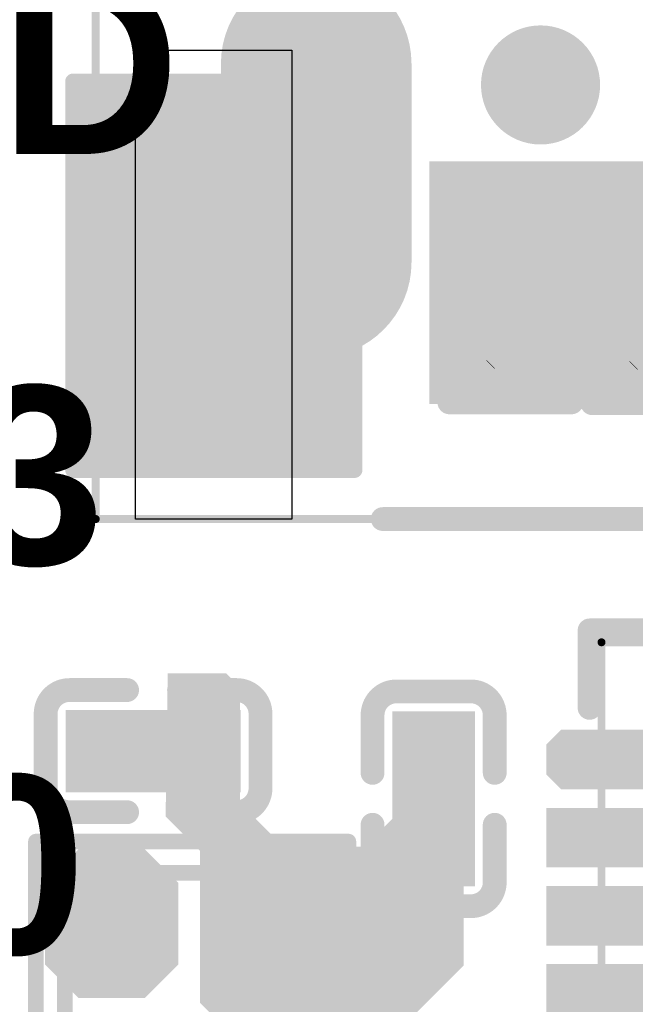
# Model space of a CAD drawing. Header units: inches. Extents: x 0.993 to 1.777, y -0.01 to 0.861.
# Tile 8 of 13: x 1.146 to 1.301, y 0.379 to 0.627. Entities that reach past the tile are written whole.
import ezdxf

# ---------------------------------------------------------------- set-up
doc = ezdxf.new("R2010")
doc.units = ezdxf.units.IN
doc.header["$MEASUREMENT"] = 0
for name, color, linetype in [('Bottom Layer', 5, 'Continuous'), ('Bottom Paste', 16, 'Continuous'), ('Bottom Solder', 6, 'Continuous'), ('GND', 76, 'Continuous'), ('Mechanical 15', 56, 'Continuous'), ('Mechanical 4', 56, 'Continuous'), ('Mechanical 5', 56, 'Continuous'), ('Multi-Layer', 9, 'Continuous'), ('Pad Holes', 156, 'Continuous'), ('Top Layer', 1, 'Continuous'), ('Top Overlay', 2, 'Continuous'), ('Top Paste', 8, 'Continuous'), ('Top Solder', 216, 'Continuous'), ('VCC', 16, 'Continuous')]:
    doc.layers.add(name, color=color, linetype=linetype)
doc.styles.add('Arial_Bold', font='txt', dxfattribs={"height": 0.2})

# ---------------------------------------------------------------- blocks, each defined once
blk = doc.blocks.new('C0201_9')
at = {"layer": 'Mechanical 4'}
blk.add_hatch(color=56, dxfattribs=at).paths.add_polyline_path([(0.01166, 0.00521), (0.01166, -0.0066), (-0.01196, -0.0066), (-0.01196, 0.00521)])
at = {"layer": 'Mechanical 5'}
for points in [[(-0.01196, 0.00521), (-0.01196, -0.0066), (-0.00606, -0.0066), (-0.00606, 0.00521)], [(0.01166, 0.00521), (0.01166, -0.0066), (0.00576, -0.0066), (0.00576, 0.00521)]]:
    blk.add_hatch(color=56, dxfattribs=at).paths.add_polyline_path(points)
at = {"layer": 'Top Layer'}
for points in [[(-0.0182, 0.00569), (-0.00369, 0.00569), (-0.00369, -0.00707), (-0.0182, -0.00707)], [(0.00339, 0.00569), (0.0179, 0.00569), (0.0179, -0.00707), (0.00339, -0.00707)]]:
    blk.add_hatch(color=1, dxfattribs=at).paths.add_polyline_path(points)
at = {"layer": 'Top Paste'}
for points in [[(-0.0182, 0.00569), (-0.00369, 0.00569), (-0.00369, -0.00707), (-0.0182, -0.00707)], [(-0.00334, 0.00474), (-0.00334, -0.00612), (-0.00428, -0.00707), (-0.01725, -0.00707), (-0.0182, -0.00612), (-0.0182, 0.00474), (-0.01725, 0.00569), (-0.00428, 0.00569)], [(0.00304, 0.00474), (0.00304, -0.00612), (0.00398, -0.00707), (0.01695, -0.00707), (0.0179, -0.00612), (0.0179, 0.00474), (0.01695, 0.00569), (0.00398, 0.00569)], [(0.00339, 0.00569), (0.0179, 0.00569), (0.0179, -0.00707), (0.00339, -0.00707)]]:
    blk.add_hatch(color=8, dxfattribs=at).paths.add_polyline_path(points)
at = {"layer": 'Top Solder'}
for points in [[(-0.0222, 0.00969), (0.00031, 0.00969), (0.00031, -0.01107), (-0.0222, -0.01107)], [(-0.00061, 0.00969), (0.0219, 0.00969), (0.0219, -0.01107), (-0.00061, -0.01107)]]:
    blk.add_hatch(color=216, dxfattribs=at).paths.add_polyline_path(points)
at = {"layer": 'Top Overlay'}
for points in [[(-0.0272, 0.00869, 0.006, 0.006, -0.414214), (-0.0212, 0.01469, 0.006, 0.006, 0)], [(-0.00669, 0.01469, 0.006, 0.006, 0), (-0.0212, 0.01469, 0.006, 0.006, 0)], [(0.0209, 0.01469, 0.006, 0.006, 0), (0.00639, 0.01469, 0.006, 0.006, 0)], [(0.0209, 0.01469, 0.006, 0.006, -0.414214), (0.0269, 0.00869, 0.006, 0.006, 0)], [(-0.0272, -0.01007, 0.006, 0.006, 0), (-0.0272, 0.00869, 0.006, 0.006, 0)], [(0.0269, -0.01007, 0.006, 0.006, 0), (0.0269, 0.00869, 0.006, 0.006, 0)], [(-0.0212, -0.01607, 0.006, 0.006, -0.414214), (-0.0272, -0.01007, 0.006, 0.006, 0)], [(0.0269, -0.01007, 0.006, 0.006, -0.414214), (0.0209, -0.01607, 0.006, 0.006, 0)], [(-0.00669, -0.01607, 0.006, 0.006, 0), (-0.0212, -0.01607, 0.006, 0.006, 0)], [(0.0209, -0.01607, 0.006, 0.006, 0), (0.00639, -0.01607, 0.006, 0.006, 0)]]:
    blk.add_lwpolyline(points, format="xyseb", dxfattribs=at)
for points in [[(-0.0227, 0.01469, 0.003, 0.003, 1), (-0.0197, 0.01469, 0.003, 0.003, 1)], [(-0.0227, 0.01469, 0.003, 0.003, 1), (-0.0197, 0.01469, 0.003, 0.003, 1)], [(-0.00819, 0.01469, 0.003, 0.003, 1), (-0.00519, 0.01469, 0.003, 0.003, 1)], [(0.00489, 0.01469, 0.003, 0.003, 1), (0.00789, 0.01469, 0.003, 0.003, 1)], [(0.0194, 0.01469, 0.003, 0.003, 1), (0.0224, 0.01469, 0.003, 0.003, 1)], [(0.0194, 0.01469, 0.003, 0.003, 1), (0.0224, 0.01469, 0.003, 0.003, 1)], [(-0.0287, 0.00869, 0.003, 0.003, 1), (-0.0257, 0.00869, 0.003, 0.003, 1)], [(-0.0287, 0.00869, 0.003, 0.003, 1), (-0.0257, 0.00869, 0.003, 0.003, 1)], [(0.0254, 0.00869, 0.003, 0.003, 1), (0.0284, 0.00869, 0.003, 0.003, 1)], [(0.0254, 0.00869, 0.003, 0.003, 1), (0.0284, 0.00869, 0.003, 0.003, 1)], [(-0.0287, -0.01007, 0.003, 0.003, 1), (-0.0257, -0.01007, 0.003, 0.003, 1)], [(-0.0287, -0.01007, 0.003, 0.003, 1), (-0.0257, -0.01007, 0.003, 0.003, 1)], [(0.0254, -0.01007, 0.003, 0.003, 1), (0.0284, -0.01007, 0.003, 0.003, 1)], [(0.0254, -0.01007, 0.003, 0.003, 1), (0.0284, -0.01007, 0.003, 0.003, 1)], [(-0.0227, -0.01607, 0.003, 0.003, 1), (-0.0197, -0.01607, 0.003, 0.003, 1)], [(-0.0227, -0.01607, 0.003, 0.003, 1), (-0.0197, -0.01607, 0.003, 0.003, 1)], [(-0.00819, -0.01607, 0.003, 0.003, 1), (-0.00519, -0.01607, 0.003, 0.003, 1)], [(0.00489, -0.01607, 0.003, 0.003, 1), (0.00789, -0.01607, 0.003, 0.003, 1)], [(0.0194, -0.01607, 0.003, 0.003, 1), (0.0224, -0.01607, 0.003, 0.003, 1)], [(0.0194, -0.01607, 0.003, 0.003, 1), (0.0224, -0.01607, 0.003, 0.003, 1)]]:
    blk.add_lwpolyline(points, format="xyseb", close=True, dxfattribs=at)
blk = doc.blocks.new('C0201_11')
at = {"layer": 'Mechanical 4'}
blk.add_hatch(color=56, dxfattribs=at).paths.add_polyline_path([(0.01166, 0.00521), (0.01166, -0.0066), (-0.01196, -0.0066), (-0.01196, 0.00521)])
at = {"layer": 'Mechanical 5'}
for points in [[(-0.01196, 0.00521), (-0.01196, -0.0066), (-0.00606, -0.0066), (-0.00606, 0.00521)], [(0.01166, 0.00521), (0.01166, -0.0066), (0.00576, -0.0066), (0.00576, 0.00521)]]:
    blk.add_hatch(color=56, dxfattribs=at).paths.add_polyline_path(points)
at = {"layer": 'Top Layer'}
for points in [[(-0.0182, 0.00569), (-0.00369, 0.00569), (-0.00369, -0.00707), (-0.0182, -0.00707)], [(0.00339, 0.00569), (0.0179, 0.00569), (0.0179, -0.00707), (0.00339, -0.00707)]]:
    blk.add_hatch(color=1, dxfattribs=at).paths.add_polyline_path(points)
at = {"layer": 'Top Paste'}
for points in [[(-0.0182, 0.00569), (-0.00369, 0.00569), (-0.00369, -0.00707), (-0.0182, -0.00707)], [(-0.00334, 0.00474), (-0.00334, -0.00612), (-0.00428, -0.00707), (-0.01725, -0.00707), (-0.0182, -0.00612), (-0.0182, 0.00474), (-0.01725, 0.00569), (-0.00428, 0.00569)], [(0.00304, 0.00474), (0.00304, -0.00612), (0.00398, -0.00707), (0.01695, -0.00707), (0.0179, -0.00612), (0.0179, 0.00474), (0.01695, 0.00569), (0.00398, 0.00569)], [(0.00339, 0.00569), (0.0179, 0.00569), (0.0179, -0.00707), (0.00339, -0.00707)]]:
    blk.add_hatch(color=8, dxfattribs=at).paths.add_polyline_path(points)
at = {"layer": 'Top Solder'}
for points in [[(-0.0222, 0.00969), (0.00031, 0.00969), (0.00031, -0.01107), (-0.0222, -0.01107)], [(-0.00061, 0.00969), (0.0219, 0.00969), (0.0219, -0.01107), (-0.00061, -0.01107)]]:
    blk.add_hatch(color=216, dxfattribs=at).paths.add_polyline_path(points)
at = {"layer": 'Top Overlay'}
for points in [[(-0.0272, 0.00869, 0.006, 0.006, -0.414214), (-0.0212, 0.01469, 0.006, 0.006, 0)], [(-0.0212, 0.01469, 0.006, 0.006, 0), (-0.00669, 0.01469, 0.006, 0.006, 0)], [(0.00639, 0.01469, 0.006, 0.006, 0), (0.0209, 0.01469, 0.006, 0.006, 0)], [(0.0209, 0.01469, 0.006, 0.006, -0.414214), (0.0269, 0.00869, 0.006, 0.006, 0)], [(-0.0272, -0.01007, 0.006, 0.006, 0), (-0.0272, 0.00869, 0.006, 0.006, 0)], [(0.0269, -0.01007, 0.006, 0.006, 0), (0.0269, 0.00869, 0.006, 0.006, 0)], [(-0.0212, -0.01607, 0.006, 0.006, -0.414214), (-0.0272, -0.01007, 0.006, 0.006, 0)], [(0.0269, -0.01007, 0.006, 0.006, -0.414214), (0.0209, -0.01607, 0.006, 0.006, 0)], [(-0.0212, -0.01607, 0.006, 0.006, 0), (-0.00669, -0.01607, 0.006, 0.006, 0)], [(0.00639, -0.01607, 0.006, 0.006, 0), (0.0209, -0.01607, 0.006, 0.006, 0)]]:
    blk.add_lwpolyline(points, format="xyseb", dxfattribs=at)
for points in [[(-0.0227, 0.01469, 0.003, 0.003, 1), (-0.0197, 0.01469, 0.003, 0.003, 1)], [(-0.0227, 0.01469, 0.003, 0.003, 1), (-0.0197, 0.01469, 0.003, 0.003, 1)], [(-0.00819, 0.01469, 0.003, 0.003, 1), (-0.00519, 0.01469, 0.003, 0.003, 1)], [(0.00489, 0.01469, 0.003, 0.003, 1), (0.00789, 0.01469, 0.003, 0.003, 1)], [(0.0194, 0.01469, 0.003, 0.003, 1), (0.0224, 0.01469, 0.003, 0.003, 1)], [(0.0194, 0.01469, 0.003, 0.003, 1), (0.0224, 0.01469, 0.003, 0.003, 1)], [(-0.0287, 0.00869, 0.003, 0.003, 1), (-0.0257, 0.00869, 0.003, 0.003, 1)], [(-0.0287, 0.00869, 0.003, 0.003, 1), (-0.0257, 0.00869, 0.003, 0.003, 1)], [(0.0254, 0.00869, 0.003, 0.003, 1), (0.0284, 0.00869, 0.003, 0.003, 1)], [(0.0254, 0.00869, 0.003, 0.003, 1), (0.0284, 0.00869, 0.003, 0.003, 1)], [(-0.0287, -0.01007, 0.003, 0.003, 1), (-0.0257, -0.01007, 0.003, 0.003, 1)], [(-0.0287, -0.01007, 0.003, 0.003, 1), (-0.0257, -0.01007, 0.003, 0.003, 1)], [(0.0254, -0.01007, 0.003, 0.003, 1), (0.0284, -0.01007, 0.003, 0.003, 1)], [(0.0254, -0.01007, 0.003, 0.003, 1), (0.0284, -0.01007, 0.003, 0.003, 1)], [(-0.0227, -0.01607, 0.003, 0.003, 1), (-0.0197, -0.01607, 0.003, 0.003, 1)], [(-0.0227, -0.01607, 0.003, 0.003, 1), (-0.0197, -0.01607, 0.003, 0.003, 1)], [(-0.00819, -0.01607, 0.003, 0.003, 1), (-0.00519, -0.01607, 0.003, 0.003, 1)], [(0.00489, -0.01607, 0.003, 0.003, 1), (0.00789, -0.01607, 0.003, 0.003, 1)], [(0.0194, -0.01607, 0.003, 0.003, 1), (0.0224, -0.01607, 0.003, 0.003, 1)], [(0.0194, -0.01607, 0.003, 0.003, 1), (0.0224, -0.01607, 0.003, 0.003, 1)]]:
    blk.add_lwpolyline(points, format="xyseb", close=True, dxfattribs=at)
blk = doc.blocks.new('_0201_31')
at = {"layer": 'Mechanical 4'}
blk.add_hatch(color=56, dxfattribs=at).paths.add_polyline_path([(0.01252, 0.00591), (0.01252, -0.0059), (-0.01111, -0.0059), (-0.01111, 0.00591)])
at = {"layer": 'Mechanical 5'}
for points in [[(-0.01111, 0.00591), (-0.01111, -0.0059), (-0.0052, -0.0059), (-0.0052, 0.00591)], [(0.01252, 0.00591), (0.01252, -0.0059), (0.00661, -0.0059), (0.00661, 0.00591)]]:
    blk.add_hatch(color=56, dxfattribs=at).paths.add_polyline_path(points)
at = {"layer": 'Top Layer'}
for points in [[(-0.01477, 0.00638), (-0.00284, 0.00638), (-0.00284, -0.00638), (-0.01477, -0.00638)], [(0.00425, 0.00638), (0.01618, 0.00638), (0.01618, -0.00638), (0.00425, -0.00638)]]:
    blk.add_hatch(color=1, dxfattribs=at).paths.add_polyline_path(points)
at = {"layer": 'Top Paste'}
for points in [[(-0.01477, 0.00638), (-0.00284, 0.00638), (-0.00284, -0.00638), (-0.01477, -0.00638)], [(-0.00248, 0.00543), (-0.00248, -0.00543), (-0.00343, -0.00638), (-0.01383, -0.00638), (-0.01477, -0.00543), (-0.01477, 0.00543), (-0.01383, 0.00638), (-0.00343, 0.00638)], [(0.00389, 0.00543), (0.00389, -0.00543), (0.00484, -0.00638), (0.01524, -0.00638), (0.01618, -0.00543), (0.01618, 0.00543), (0.01524, 0.00638), (0.00484, 0.00638)], [(0.00425, 0.00638), (0.01618, 0.00638), (0.01618, -0.00638), (0.00425, -0.00638)]]:
    blk.add_hatch(color=8, dxfattribs=at).paths.add_polyline_path(points)
at = {"layer": 'Top Solder'}
for points in [[(-0.01877, 0.01038), (0.00116, 0.01038), (0.00116, -0.01038), (-0.01877, -0.01038)], [(0.00025, 0.01038), (0.02018, 0.01038), (0.02018, -0.01038), (0.00025, -0.01038)]]:
    blk.add_hatch(color=216, dxfattribs=at).paths.add_polyline_path(points)
at = {"layer": 'Mechanical 15'}
blk.add_lwpolyline([(0.01465, -0.006, 0.0001, 0.0001, 0), (0.01665, -0.004, 0.0001, 0.0001, 0)], format="xyseb", dxfattribs=at)
for points in [[(0.01662, -0.004, 0.00005, 0.00005, 1), (0.01667, -0.004, 0.00005, 0.00005, 1)], [(0.01462, -0.006, 0.00005, 0.00005, 1), (0.01467, -0.006, 0.00005, 0.00005, 1)]]:
    blk.add_lwpolyline(points, format="xyseb", close=True, dxfattribs=at)
at = {"layer": 'Top Overlay'}
for points in [[(-0.00584, 0.01538, 0.006, 0.006, 0), (-0.02377, 0.01538, 0.006, 0.006, 0)], [(-0.02377, -0.01538, 0.006, 0.006, 0), (-0.02377, 0.01538, 0.006, 0.006, 0)], [(0.02518, 0.01538, 0.006, 0.006, 0), (0.00725, 0.01538, 0.006, 0.006, 0)], [(0.02518, -0.01538, 0.006, 0.006, 0), (0.02518, 0.01538, 0.006, 0.006, 0)], [(-0.00584, -0.01538, 0.006, 0.006, 0), (-0.02377, -0.01538, 0.006, 0.006, 0)], [(0.02518, -0.01538, 0.006, 0.006, 0), (0.00725, -0.01538, 0.006, 0.006, 0)]]:
    blk.add_lwpolyline(points, format="xyseb", dxfattribs=at)
for points in [[(-0.02527, 0.01538, 0.003, 0.003, 1), (-0.02227, 0.01538, 0.003, 0.003, 1)], [(-0.02527, 0.01538, 0.003, 0.003, 1), (-0.02227, 0.01538, 0.003, 0.003, 1)], [(-0.00734, 0.01538, 0.003, 0.003, 1), (-0.00434, 0.01538, 0.003, 0.003, 1)], [(0.00575, 0.01538, 0.003, 0.003, 1), (0.00875, 0.01538, 0.003, 0.003, 1)], [(0.02368, 0.01538, 0.003, 0.003, 1), (0.02668, 0.01538, 0.003, 0.003, 1)], [(0.02368, 0.01538, 0.003, 0.003, 1), (0.02668, 0.01538, 0.003, 0.003, 1)], [(-0.02527, -0.01538, 0.003, 0.003, 1), (-0.02227, -0.01538, 0.003, 0.003, 1)], [(-0.02527, -0.01538, 0.003, 0.003, 1), (-0.02227, -0.01538, 0.003, 0.003, 1)], [(-0.00734, -0.01538, 0.003, 0.003, 1), (-0.00434, -0.01538, 0.003, 0.003, 1)], [(0.00575, -0.01538, 0.003, 0.003, 1), (0.00875, -0.01538, 0.003, 0.003, 1)], [(0.02368, -0.01538, 0.003, 0.003, 1), (0.02668, -0.01538, 0.003, 0.003, 1)], [(0.02368, -0.01538, 0.003, 0.003, 1), (0.02668, -0.01538, 0.003, 0.003, 1)]]:
    blk.add_lwpolyline(points, format="xyseb", close=True, dxfattribs=at)
blk = doc.blocks.new('_0201_33')
at = {"layer": 'Mechanical 4'}
blk.add_hatch(color=56, dxfattribs=at).paths.add_polyline_path([(0.01252, 0.00591), (0.01252, -0.0059), (-0.01111, -0.0059), (-0.01111, 0.00591)])
at = {"layer": 'Mechanical 5'}
for points in [[(-0.01111, 0.00591), (-0.01111, -0.0059), (-0.0052, -0.0059), (-0.0052, 0.00591)], [(0.01252, 0.00591), (0.01252, -0.0059), (0.00661, -0.0059), (0.00661, 0.00591)]]:
    blk.add_hatch(color=56, dxfattribs=at).paths.add_polyline_path(points)
at = {"layer": 'Top Layer'}
for points in [[(-0.01477, 0.00638), (-0.00284, 0.00638), (-0.00284, -0.00638), (-0.01477, -0.00638)], [(0.00425, 0.00638), (0.01618, 0.00638), (0.01618, -0.00638), (0.00425, -0.00638)]]:
    blk.add_hatch(color=1, dxfattribs=at).paths.add_polyline_path(points)
at = {"layer": 'Top Paste'}
for points in [[(-0.01477, 0.00638), (-0.00284, 0.00638), (-0.00284, -0.00638), (-0.01477, -0.00638)], [(-0.00248, 0.00543), (-0.00248, -0.00543), (-0.00343, -0.00638), (-0.01383, -0.00638), (-0.01477, -0.00543), (-0.01477, 0.00543), (-0.01383, 0.00638), (-0.00343, 0.00638)], [(0.00389, 0.00543), (0.00389, -0.00543), (0.00484, -0.00638), (0.01524, -0.00638), (0.01618, -0.00543), (0.01618, 0.00543), (0.01524, 0.00638), (0.00484, 0.00638)], [(0.00425, 0.00638), (0.01618, 0.00638), (0.01618, -0.00638), (0.00425, -0.00638)]]:
    blk.add_hatch(color=8, dxfattribs=at).paths.add_polyline_path(points)
at = {"layer": 'Top Solder'}
for points in [[(-0.01877, 0.01038), (0.00116, 0.01038), (0.00116, -0.01038), (-0.01877, -0.01038)], [(0.00025, 0.01038), (0.02018, 0.01038), (0.02018, -0.01038), (0.00025, -0.01038)]]:
    blk.add_hatch(color=216, dxfattribs=at).paths.add_polyline_path(points)
at = {"layer": 'Mechanical 15'}
blk.add_lwpolyline([(0.01465, -0.006, 0.0001, 0.0001, 0), (0.01665, -0.004, 0.0001, 0.0001, 0)], format="xyseb", dxfattribs=at)
for points in [[(0.01662, -0.004, 0.00005, 0.00005, 1), (0.01667, -0.004, 0.00005, 0.00005, 1)], [(0.01462, -0.006, 0.00005, 0.00005, 1), (0.01467, -0.006, 0.00005, 0.00005, 1)]]:
    blk.add_lwpolyline(points, format="xyseb", close=True, dxfattribs=at)
at = {"layer": 'Top Overlay'}
for points in [[(-0.00584, 0.01538, 0.006, 0.006, 0), (-0.02377, 0.01538, 0.006, 0.006, 0)], [(-0.02377, -0.01538, 0.006, 0.006, 0), (-0.02377, 0.01538, 0.006, 0.006, 0)], [(0.02518, 0.01538, 0.006, 0.006, 0), (0.00725, 0.01538, 0.006, 0.006, 0)], [(0.02518, -0.01538, 0.006, 0.006, 0), (0.02518, 0.01538, 0.006, 0.006, 0)], [(-0.00584, -0.01538, 0.006, 0.006, 0), (-0.02377, -0.01538, 0.006, 0.006, 0)], [(0.02518, -0.01538, 0.006, 0.006, 0), (0.00725, -0.01538, 0.006, 0.006, 0)]]:
    blk.add_lwpolyline(points, format="xyseb", dxfattribs=at)
for points in [[(-0.02527, 0.01538, 0.003, 0.003, 1), (-0.02227, 0.01538, 0.003, 0.003, 1)], [(-0.02527, 0.01538, 0.003, 0.003, 1), (-0.02227, 0.01538, 0.003, 0.003, 1)], [(-0.00734, 0.01538, 0.003, 0.003, 1), (-0.00434, 0.01538, 0.003, 0.003, 1)], [(0.00575, 0.01538, 0.003, 0.003, 1), (0.00875, 0.01538, 0.003, 0.003, 1)], [(0.02368, 0.01538, 0.003, 0.003, 1), (0.02668, 0.01538, 0.003, 0.003, 1)], [(0.02368, 0.01538, 0.003, 0.003, 1), (0.02668, 0.01538, 0.003, 0.003, 1)], [(-0.02527, -0.01538, 0.003, 0.003, 1), (-0.02227, -0.01538, 0.003, 0.003, 1)], [(-0.02527, -0.01538, 0.003, 0.003, 1), (-0.02227, -0.01538, 0.003, 0.003, 1)], [(-0.00734, -0.01538, 0.003, 0.003, 1), (-0.00434, -0.01538, 0.003, 0.003, 1)], [(0.00575, -0.01538, 0.003, 0.003, 1), (0.00875, -0.01538, 0.003, 0.003, 1)], [(0.02368, -0.01538, 0.003, 0.003, 1), (0.02668, -0.01538, 0.003, 0.003, 1)], [(0.02368, -0.01538, 0.003, 0.003, 1), (0.02668, -0.01538, 0.003, 0.003, 1)]]:
    blk.add_lwpolyline(points, format="xyseb", close=True, dxfattribs=at)
blk = doc.blocks.new('TF_SMD_H2_8____38')
at = {"layer": 'Top Layer'}
blk.add_hatch(color=1, dxfattribs=at).paths.add_polyline_path([(-0.16779, 0.01168), (-0.16779, 0.10959), (-0.23866, 0.10959), (-0.23866, 0.01168)])
at = {"layer": 'Top Paste'}
blk.add_hatch(color=8, dxfattribs=at).paths.add_polyline_path([(-0.16779, 0.01168), (-0.16779, 0.10959), (-0.23866, 0.10959), (-0.23866, 0.01168)])
at = {"layer": 'Top Solder'}
blk.add_hatch(color=216, dxfattribs=at).paths.add_polyline_path([(-0.1674, 0.11153), (-0.16703, 0.11142), (-0.16669, 0.11124), (-0.16639, 0.11099), (-0.16615, 0.11069), (-0.16596, 0.11035), (-0.16585, 0.10998), (-0.16581, 0.10959), (-0.16581, 0.01168), (-0.16585, 0.01129), (-0.16596, 0.01092), (-0.16615, 0.01058), (-0.16639, 0.01028), (-0.16669, 0.01003), (-0.16703, 0.00985), (-0.1674, 0.00974), (-0.16779, 0.0097), (-0.23866, 0.0097), (-0.23904, 0.00974), (-0.23941, 0.00985), (-0.23975, 0.01003), (-0.24005, 0.01028), (-0.2403, 0.01058), (-0.24048, 0.01092), (-0.2406, 0.01129), (-0.24063, 0.01168), (-0.24063, 0.10959), (-0.2406, 0.10998), (-0.24048, 0.11035), (-0.2403, 0.11069), (-0.24005, 0.11099), (-0.23975, 0.11124), (-0.23941, 0.11142), (-0.23904, 0.11153), (-0.23866, 0.11157), (-0.16779, 0.11157)])
at = {"layer": 'Mechanical 15'}
for p, q in [((-0.22291, -0.00065), (-0.22291, 0.11746)), ((-0.22291, 0.11746), (-0.18354, 0.11746)), ((-0.18354, 0.11746), (-0.18354, -0.00065)), ((-0.18354, -0.00065), (-0.22291, -0.00065)), ((-0.18354, -0.00065), (-0.18354, -0.00065))]:
    blk.add_line(p, q, dxfattribs=at)
for points in [[(-0.23295, -0.00065, 0.002, 0.002, 0), (-0.23295, 0.18046, 0.002, 0.002, 0)], [(-0.23295, -0.00065, 0.002, 0.002, 0), (0.21627, -0.00065, 0.002, 0.002, 0)]]:
    blk.add_lwpolyline(points, format="xyseb", dxfattribs=at)
blk.add_lwpolyline([(-0.23345, -0.00065, 0.001, 0.001, 1), (-0.23245, -0.00065, 0.001, 0.001, 1)], format="xyseb", close=True, dxfattribs=at)
blk.add_lwpolyline([(-0.23345, -0.00065, 0.001, 0.001, 1), (-0.23245, -0.00065, 0.001, 0.001, 1)], format="xyseb", close=True, dxfattribs=at)
at = {"layer": 'Top Overlay'}
blk.add_lwpolyline([(-0.1607, -0.00065, 0.00598, 0.00598, 0), (0.13319, -0.00065, 0.00598, 0.00598, 0)], format="xyseb", dxfattribs=at)
blk.add_lwpolyline([(-0.16219, -0.00065, 0.00299, 0.00299, 1), (-0.1592, -0.00065, 0.00299, 0.00299, 1)], format="xyseb", close=True, dxfattribs=at)
blk = doc.blocks.new('QFN_32_L5_0_W5_0_P0_50_TL_EP3_7_43')
at = {"layer": 'Mechanical 15'}
for points in [[(-0.08413, 0.06069), (-0.08413, 0.07053), (-0.09594, 0.07053), (-0.09594, 0.06069)], [(-0.08413, 0.041), (-0.08413, 0.05084), (-0.09594, 0.05084), (-0.09594, 0.041)], [(-0.08413, 0.02132), (-0.08413, 0.03116), (-0.09594, 0.03116), (-0.09594, 0.02132)], [(-0.08413, 0.00163), (-0.08413, 0.01147), (-0.09594, 0.01147), (-0.09594, 0.00163)]]:
    blk.add_hatch(color=56, dxfattribs=at).paths.add_polyline_path(points)
at = {"layer": 'Top Layer'}
for points in [[(-0.10785, 0.06836), (-0.10785, 0.06285), (-0.10509, 0.0601), (-0.08501, 0.0601), (-0.08226, 0.06285), (-0.08226, 0.06836), (-0.08501, 0.07112), (-0.10509, 0.07112)], [(-0.10785, 0.04041), (-0.10785, 0.05143), (-0.08226, 0.05143), (-0.08226, 0.04041)], [(-0.10785, 0.02073), (-0.10785, 0.03175), (-0.08226, 0.03175), (-0.08226, 0.02073)], [(-0.10785, 0.00104), (-0.10785, 0.01206), (-0.08226, 0.01206), (-0.08226, 0.00104)]]:
    blk.add_hatch(color=1, dxfattribs=at).paths.add_polyline_path(points)
at = {"layer": 'Top Paste'}
for points in [[(-0.10785, 0.0601), (-0.10785, 0.07112), (-0.08226, 0.07112), (-0.08226, 0.0601)], [(-0.10785, 0.04041), (-0.10785, 0.05143), (-0.08226, 0.05143), (-0.08226, 0.04041)], [(-0.10785, 0.02073), (-0.10785, 0.03175), (-0.08226, 0.03175), (-0.08226, 0.02073)], [(-0.10785, 0.00104), (-0.10785, 0.01206), (-0.08226, 0.01206), (-0.08226, 0.00104)]]:
    blk.add_hatch(color=8, dxfattribs=at).paths.add_polyline_path(points)
at = {"layer": 'Top Solder'}
for points in [[(-0.10985, 0.06936), (-0.10985, 0.06185), (-0.10609, 0.0581), (-0.08401, 0.0581), (-0.08026, 0.06185), (-0.08026, 0.06936), (-0.08401, 0.07312), (-0.10609, 0.07312)], [(-0.10985, 0.03841), (-0.10985, 0.05343), (-0.08026, 0.05343), (-0.08026, 0.03841)], [(-0.10985, 0.01873), (-0.10985, 0.03375), (-0.08026, 0.03375), (-0.08026, 0.01873)], [(-0.10985, -0.00096), (-0.10985, 0.01406), (-0.08026, 0.01406), (-0.08026, -0.00096)]]:
    blk.add_hatch(color=216, dxfattribs=at).paths.add_polyline_path(points)
at = {"layer": 'Mechanical 15'}
for points in [[(-0.09594, 0.09513, 0.002, 0.002, 0), (0.10091, 0.09513, 0.002, 0.002, 0)], [(-0.09594, -0.10172, 0.002, 0.002, 0), (-0.09594, 0.09513, 0.002, 0.002, 0)]]:
    blk.add_lwpolyline(points, format="xyseb", dxfattribs=at)
blk.add_lwpolyline([(-0.09644, 0.09513, 0.001, 0.001, 1), (-0.09544, 0.09513, 0.001, 0.001, 1)], format="xyseb", close=True, dxfattribs=at)
blk.add_lwpolyline([(-0.09644, 0.09513, 0.001, 0.001, 1), (-0.09544, 0.09513, 0.001, 0.001, 1)], format="xyseb", close=True, dxfattribs=at)
at = {"layer": 'Top Overlay'}
for points in [[(-0.09894, 0.09813, 0.006, 0.006, 0), (-0.07942, 0.09813, 0.006, 0.006, 0)], [(-0.09894, 0.07862, 0.006, 0.006, 0), (-0.09894, 0.09813, 0.006, 0.006, 0)]]:
    blk.add_lwpolyline(points, format="xyseb", dxfattribs=at)
for points in [[(-0.10044, 0.09813, 0.003, 0.003, 1), (-0.09744, 0.09813, 0.003, 0.003, 1)], [(-0.10044, 0.09813, 0.003, 0.003, 1), (-0.09744, 0.09813, 0.003, 0.003, 1)], [(-0.10044, 0.07862, 0.003, 0.003, 1), (-0.09744, 0.07862, 0.003, 0.003, 1)]]:
    blk.add_lwpolyline(points, format="xyseb", close=True, dxfattribs=at)
blk = doc.blocks.new('SMD2016_45')
at = {"layer": 'Top Layer'}
for points in [[(-0.04333, 0.03754), (-0.00987, 0.03754), (-0.00987, 0.00802), (-0.04333, 0.00802)], [(0.0359, 0.03754), (0.0172, 0.03754), (0.00982, 0.03016), (0.00982, 0.0154), (0.0172, 0.00802), (0.0359, 0.00802), (0.04328, 0.0154), (0.04328, 0.03016)], [(-0.01725, -0.00379), (-0.03595, -0.00379), (-0.04333, -0.01118), (-0.04333, -0.02594), (-0.03595, -0.03332), (-0.01725, -0.03332), (-0.00987, -0.02594), (-0.00987, -0.01118)], [(0.00917, -0.00456), (0.04264, -0.00456), (0.04264, -0.03409), (0.00917, -0.03409)]]:
    blk.add_hatch(color=1, dxfattribs=at).paths.add_polyline_path(points)
at = {"layer": 'Top Paste'}
for points in [[(-0.04333, 0.03754), (-0.00987, 0.03754), (-0.00987, 0.00802), (-0.04333, 0.00802)], [(0.0359, 0.03754), (0.0172, 0.03754), (0.00982, 0.03016), (0.00982, 0.0154), (0.0172, 0.00802), (0.0359, 0.00802), (0.04328, 0.0154), (0.04328, 0.03016)], [(-0.01725, -0.00379), (-0.03595, -0.00379), (-0.04333, -0.01118), (-0.04333, -0.02594), (-0.03595, -0.03332), (-0.01725, -0.03332), (-0.00987, -0.02594), (-0.00987, -0.01118)], [(0.00917, -0.00456), (0.04264, -0.00456), (0.04264, -0.03409), (0.00917, -0.03409)]]:
    blk.add_hatch(color=8, dxfattribs=at).paths.add_polyline_path(points)
at = {"layer": 'Top Solder'}
for points in [[(-0.04533, 0.03954), (-0.00787, 0.03954), (-0.00787, 0.00602), (-0.04533, 0.00602)], [(0.0369, 0.03954), (0.0162, 0.03954), (0.00782, 0.03116), (0.00782, 0.0144), (0.0162, 0.00602), (0.0369, 0.00602), (0.04528, 0.0144), (0.04528, 0.03116)], [(-0.01625, -0.00179), (-0.03695, -0.00179), (-0.04533, -0.01018), (-0.04533, -0.02694), (-0.03695, -0.03532), (-0.01625, -0.03532), (-0.00787, -0.02694), (-0.00787, -0.01018)], [(0.00717, -0.00256), (0.04464, -0.00256), (0.04464, -0.03609), (0.00717, -0.03609)]]:
    blk.add_hatch(color=216, dxfattribs=at).paths.add_polyline_path(points)
at = {"layer": 'Mechanical 15'}
for points in [[(-0.03939, 0.03459, 0.00394, 0.00394, 0), (0.03935, 0.03459, 0.00394, 0.00394, 0)], [(-0.03939, 0.03459, 0.00394, 0.00394, 0), (-0.03939, -0.03037, 0.00394, 0.00394, 0)], [(0.03935, 0.03459, 0.00394, 0.00394, 0), (0.03935, -0.0303, 0.00394, 0.00394, 0)], [(-0.03939, -0.03037, 0.00394, 0.00394, 0), (0.03935, -0.03037, 0.00394, 0.00394, 0)]]:
    blk.add_lwpolyline(points, format="xyseb", dxfattribs=at)
for points in [[(-0.04038, 0.03459, 0.00197, 0.00197, 1), (-0.03841, 0.03459, 0.00197, 0.00197, 1)], [(-0.04038, 0.03459, 0.00197, 0.00197, 1), (-0.03841, 0.03459, 0.00197, 0.00197, 1)], [(0.03836, 0.03459, 0.00197, 0.00197, 1), (0.04033, 0.03459, 0.00197, 0.00197, 1)], [(0.03836, 0.03459, 0.00197, 0.00197, 1), (0.04033, 0.03459, 0.00197, 0.00197, 1)], [(-0.04038, -0.03037, 0.00197, 0.00197, 1), (-0.03841, -0.03037, 0.00197, 0.00197, 1)], [(-0.04038, -0.03037, 0.00197, 0.00197, 1), (-0.03841, -0.03037, 0.00197, 0.00197, 1)], [(0.03836, -0.0303, 0.00197, 0.00197, 1), (0.04033, -0.0303, 0.00197, 0.00197, 1)], [(0.03836, -0.03037, 0.00197, 0.00197, 1), (0.04033, -0.03037, 0.00197, 0.00197, 1)]]:
    blk.add_lwpolyline(points, format="xyseb", close=True, dxfattribs=at)
at = {"layer": 'Top Overlay'}
for points in [[(-0.04675, 0.04184, 0.00394, 0.00394, 0), (-0.04675, -0.02667, 0.00394, 0.00394, 0)], [(-0.04675, 0.04184, 0.00394, 0.00394, 0), (0.04723, 0.04184, 0.00394, 0.00394, 0)], [(0.04723, 0.04184, 0.00394, 0.00394, 0), (0.04723, -0.03683, 0.00394, 0.00394, 0)], [(-0.04675, -0.02667, 0.00394, 0.00394, 0), (-0.03658, -0.03683, 0.00394, 0.00394, 0)], [(-0.03658, -0.03683, 0.00394, 0.00394, 0), (0.04723, -0.03683, 0.00394, 0.00394, 0)]]:
    blk.add_lwpolyline(points, format="xyseb", dxfattribs=at)
for points in [[(-0.04773, 0.04184, 0.00197, 0.00197, 1), (-0.04576, 0.04184, 0.00197, 0.00197, 1)], [(-0.04773, 0.04184, 0.00197, 0.00197, 1), (-0.04576, 0.04184, 0.00197, 0.00197, 1)], [(0.04624, 0.04184, 0.00197, 0.00197, 1), (0.04821, 0.04184, 0.00197, 0.00197, 1)], [(0.04624, 0.04184, 0.00197, 0.00197, 1), (0.04821, 0.04184, 0.00197, 0.00197, 1)], [(-0.04773, -0.02667, 0.00197, 0.00197, 1), (-0.04576, -0.02667, 0.00197, 0.00197, 1)], [(-0.04773, -0.02667, 0.00197, 0.00197, 1), (-0.04576, -0.02667, 0.00197, 0.00197, 1)], [(-0.03757, -0.03683, 0.00197, 0.00197, 1), (-0.0356, -0.03683, 0.00197, 0.00197, 1)], [(-0.03757, -0.03683, 0.00197, 0.00197, 1), (-0.0356, -0.03683, 0.00197, 0.00197, 1)], [(0.04624, -0.03683, 0.00197, 0.00197, 1), (0.04821, -0.03683, 0.00197, 0.00197, 1)], [(0.04624, -0.03683, 0.00197, 0.00197, 1), (0.04821, -0.03683, 0.00197, 0.00197, 1)]]:
    blk.add_lwpolyline(points, format="xyseb", close=True, dxfattribs=at)
blk = doc.blocks.new('USB_TYPE_C_16PIN_A_B_46')
at = {"layer": 'Bottom Layer'}
for points in [[(0.15147, -0.08404), (0.15147, -0.10767), (0.09832, -0.10767), (0.09832, -0.08404)], [(0.15147, -0.11554), (0.15147, -0.13916), (0.09832, -0.13916), (0.09832, -0.11554)]]:
    blk.add_hatch(color=5, dxfattribs=at).paths.add_polyline_path(points)
h = blk.add_hatch(color=5, dxfattribs=at)
edge = h.paths.add_edge_path()
edge.add_arc((0.06978, -0.17164), 0.02, 90, 270)
edge.add_line((0.06978, -0.19164), (0.11978, -0.19164))
edge.add_arc((0.11978, -0.17164), 0.02, 270, 450)
edge.add_line((0.11978, -0.15164), (0.06978, -0.15164))
at = {"layer": 'Bottom Paste'}
for points in [[(0.15147, -0.08404), (0.15147, -0.10767), (0.09832, -0.10767), (0.09832, -0.08404)], [(0.15147, -0.11554), (0.15147, -0.13916), (0.09832, -0.13916), (0.09832, -0.11554)]]:
    blk.add_hatch(color=16, dxfattribs=at).paths.add_polyline_path(points)
at = {"layer": 'Bottom Solder'}
for points in [[(0.15547, -0.08005), (0.15547, -0.11167), (0.09432, -0.11167), (0.09432, -0.08005)], [(0.15547, -0.11154), (0.15547, -0.14316), (0.09432, -0.14316), (0.09432, -0.11154)]]:
    blk.add_hatch(color=6, dxfattribs=at).paths.add_polyline_path(points)
h = blk.add_hatch(color=6, dxfattribs=at)
edge = h.paths.add_edge_path()
edge.add_arc((0.0751, -0.11515), 0.004, 0, 360)
h = blk.add_hatch(color=6, dxfattribs=at)
edge = h.paths.add_edge_path()
edge.add_arc((0.06978, -0.17164), 0.024, 90, 270)
edge.add_line((0.06978, -0.19564), (0.11978, -0.19564))
edge.add_arc((0.11978, -0.17164), 0.024, 270, 450)
edge.add_line((0.11978, -0.14764), (0.06978, -0.14764))
at = {"layer": 'GND'}
h = blk.add_hatch(color=76, dxfattribs=at)
edge = h.paths.add_edge_path()
edge.add_arc((0.06978, -0.17164), 0.02, 90, 270)
edge.add_line((0.06978, -0.19164), (0.11978, -0.19164))
edge.add_arc((0.11978, -0.17164), 0.02, 270, 450)
edge.add_line((0.11978, -0.15164), (0.06978, -0.15164))
at = {"layer": 'Multi-Layer'}
h = blk.add_hatch(color=9, dxfattribs=at)
edge = h.paths.add_edge_path()
edge.add_arc((0.06978, -0.17164), 0.02, 90, 270)
edge.add_line((0.06978, -0.19164), (0.11978, -0.19164))
edge.add_arc((0.11978, -0.17164), 0.02, 270, 450)
edge.add_line((0.11978, -0.15164), (0.06978, -0.15164))
at = {"layer": 'Pad Holes'}
h = blk.add_hatch(color=7, dxfattribs=at)
edge = h.paths.add_edge_path()
edge.add_arc((0.0751, -0.11515), 0.015, 0, 360)
h = blk.add_hatch(color=7, dxfattribs=at)
edge = h.paths.add_edge_path()
edge.add_arc((0.07116, -0.17164), 0.00984, 90, 270)
edge.add_line((0.07116, -0.18149), (0.1184, -0.18149))
edge.add_arc((0.1184, -0.17164), 0.00984, 270, 450)
edge.add_line((0.1184, -0.1618), (0.07116, -0.1618))
at = {"layer": 'Top Layer'}
h = blk.add_hatch(color=1, dxfattribs=at)
edge = h.paths.add_edge_path()
edge.add_arc((0.06978, -0.17164), 0.02, 90, 270)
edge.add_line((0.06978, -0.19164), (0.11978, -0.19164))
edge.add_arc((0.11978, -0.17164), 0.02, 270, 450)
edge.add_line((0.11978, -0.15164), (0.06978, -0.15164))
at = {"layer": 'Top Solder'}
h = blk.add_hatch(color=216, dxfattribs=at)
edge = h.paths.add_edge_path()
edge.add_arc((0.0751, -0.11515), 0.004, 0, 360)
h = blk.add_hatch(color=216, dxfattribs=at)
edge = h.paths.add_edge_path()
edge.add_arc((0.06978, -0.17164), 0.024, 90, 270)
edge.add_line((0.06978, -0.19564), (0.11978, -0.19564))
edge.add_arc((0.11978, -0.17164), 0.024, 270, 450)
edge.add_line((0.11978, -0.14764), (0.06978, -0.14764))
at = {"layer": 'VCC'}
h = blk.add_hatch(color=16, dxfattribs=at)
edge = h.paths.add_edge_path()
edge.add_arc((0.06978, -0.17164), 0.02, 90, 270)
edge.add_line((0.06978, -0.19164), (0.11978, -0.19164))
edge.add_arc((0.11978, -0.17164), 0.02, 270, 450)
edge.add_line((0.11978, -0.15164), (0.06978, -0.15164))

msp = doc.modelspace()

# ---------------------------------------------------------------- hatches: boundary and pattern name
at = {"layer": 'Top Layer'}
msp.add_hatch(color=1, dxfattribs=at).paths.add_polyline_path([(1.1833, 0.4628), (1.18277, 0.42673), (1.1914, 0.4181), (1.1914, 0.3798), (1.1968, 0.3744), (1.243, 0.3744), (1.2578, 0.3892), (1.2578, 0.4274), (1.2566, 0.4286), (1.2423, 0.4286), (1.2328, 0.4191), (1.2125, 0.4191), (1.2015, 0.4301), (1.2015, 0.4593), (1.198, 0.4628)])

# ---------------------------------------------------------------- block references
for name, p, rotation in [('USB_TYPE_C_16PIN_A_B_46', (1.39233, 0.68609), 270), ('TF_SMD_H2_8____38', (1.39813, 0.5023), 360), ('_0201_33', (1.2696, 0.55622), 270), ('_0201_31', (1.3056, 0.556), 270), ('C0201_11', (1.17976, 0.44388), 360), ('C0201_9', (1.25095, 0.43103), 270), ('SMD2016_45', (1.19196, 0.37318), 90)]:
    msp.add_blockref(name, p, dxfattribs=dict(rotation=rotation))
msp.add_blockref('QFN_32_L5_0_W5_0_P0_50_TL_EP3_7_43', (1.38847, 0.37547))

# ---------------------------------------------------------------- texts
at = {"layer": 'Top Overlay', "style": 'Arial_Bold'}
for s, p in [('GND', (1.0467, 0.5936)), ('3V3', (1.0556, 0.4902)), ('IO0', (1.0614, 0.3921))]:
    msp.add_text(s, height=0.045, rotation=360, dxfattribs=at).set_placement(p)

doc.saveas('drawing.dxf')
